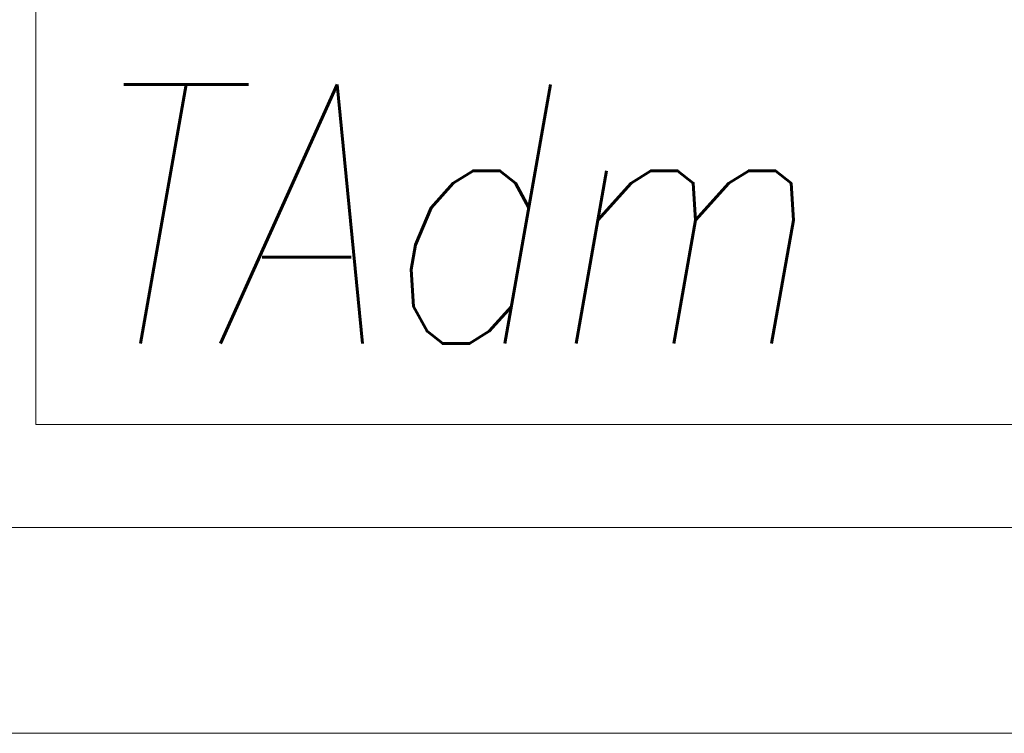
# Model space of a CAD drawing. Header units: millimetres. Extents: x 262469 to 275208, y -32539 to 9411.
# Tile 46 of 256: x 270052 to 270098, y -22579 to -22546. Entities that reach past the tile are written whole.
import ezdxf

# ---------------------------------------------------------------- set-up
doc = ezdxf.new("R2010")
doc.units = ezdxf.units.MM
doc.header["$LTSCALE"] = 100
doc.layers.add('$ MP elektryka', color=1, linetype='Continuous', lineweight=30)
doc.layers.add('$ mp_ele', color=1, linetype='Continuous', lineweight=35)
doc.styles.add('ROMANS', font='romans', dxfattribs={"width": 0.8})

msp = doc.modelspace()

# ---------------------------------------------------------------- linework, layer by layer
at = {"layer": '$ mp_ele', "color": 7, "linetype": 'Continuous', "lineweight": 5}
for p, q in [((270052.385, -22564.936), (270052.385, -22401.668)), ((270167.633, -22564.936), (270052.385, -22564.936)), ((270172.435, -22569.738), (270047.583, -22569.738)), ((270037.979, -22579.342), (270182.039, -22579.342)), ((270182.039, -22579.342), (270037.979, -22579.342))]:
    msp.add_line(p, q, dxfattribs=at)

# ---------------------------------------------------------------- texts
at = {"layer": '$ MP elektryka', "color": 7, "lineweight": 30, "style": 'ROMANS', "oblique": 10, "width": 0.8}
msp.add_text('TAdm', height=12.101, dxfattribs=at).set_placement((270053.943, -22561.155))

doc.saveas('drawing.dxf')
